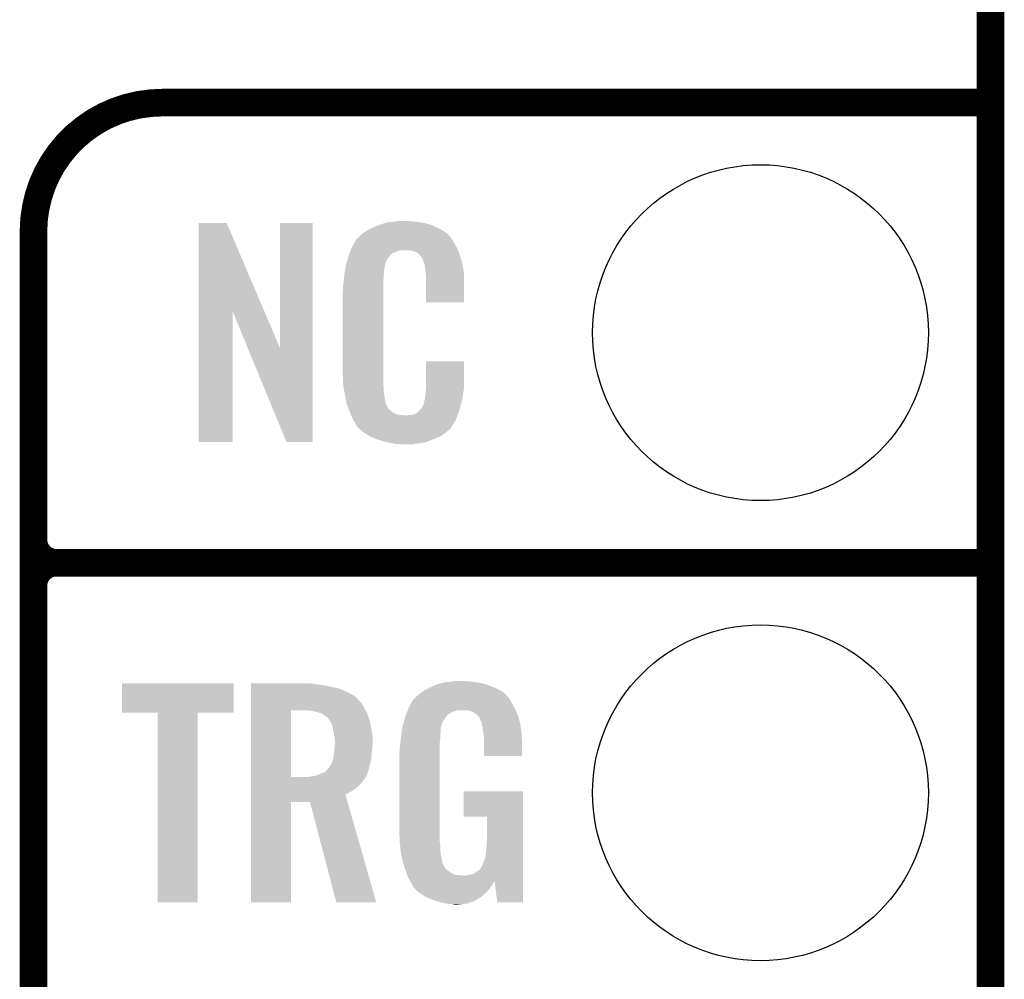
# Model space of a CAD drawing. Extents: x -0.05 to 0.95, y -0.15 to 1.54.
# Tile 23 of 44: x 0.74 to 0.95, y 0.56 to 0.77. Entities that reach past the tile are written whole.
import ezdxf

# ---------------------------------------------------------------- set-up
doc = ezdxf.new("R2010")
doc.units = 0
doc.layers.get('0').update_dxf_attribs({"linetype": 'CONTINUOUS'})
for name, color, linetype in [('HOD_CAP_2_CLICK_V101_GKO', 5, 'CONTINUOUS'), ('HOD_CAP_2_CLICK_V101_GTO', 14, 'CONTINUOUS'), ('HOD_CAP_2_CLICK_V101_GTS', 12, 'CONTINUOUS')]:
    doc.layers.add(name, color=color, linetype=linetype)

# ---------------------------------------------------------------- blocks, each defined once
blk = doc.blocks.new('ROUND_15')
blk.add_circle((0, 0), 0.0365)

msp = doc.modelspace()

# ---------------------------------------------------------------- linework, layer by layer
at = {"layer": 'HOD_CAP_2_CLICK_V101_GKO', "const_width": 0.006}
msp.add_lwpolyline([(0.95, -0.05), (0.95, 1.45)], dxfattribs=at)
at = {"layer": 'HOD_CAP_2_CLICK_V101_GTO', "const_width": 0.006}
for points in [[(0.77, 0.75, 0.414214), (0.742, 0.722)], [(0.742, 0.655, 0.414214), (0.747, 0.65)], [(0.747, 0.65, 0.414214), (0.742, 0.645)], [(0.747, 0.65, 0.414214), (0.742, 0.645)]]:
    msp.add_lwpolyline(points, format="xyb", dxfattribs=at)
for points in [[(0.77, 0.75), (0.95, 0.75)], [(0.742, -0.022), (0.742, 0.722)], [(0.747, 0.65), (0.95, 0.65)], [(0.747, 0.65), (0.95, 0.65)], [(0.742, 0.555), (0.742, 0.645)]]:
    msp.add_lwpolyline(points, dxfattribs=at)
at = {"layer": 'HOD_CAP_2_CLICK_V101_GTO'}
for points in [[(0.7779, 0.7046), (0.7779, 0.7238), (0.79219, 0.7046), (0.784, 0.7238)], [(0.7779, 0.7238), (0.7779, 0.7238), (0.784, 0.7238), (0.7779, 0.7238)], [(0.7956, 0.6966), (0.7956, 0.7238), (0.8027, 0.6966), (0.8027, 0.7238)], [(0.7956, 0.7238), (0.7956, 0.7238), (0.8027, 0.7238), (0.7956, 0.7238)], [(0.8161, 0.723), (0.8171, 0.7234), (0.82941, 0.723), (0.82844, 0.7234)], [(0.8171, 0.7234), (0.8174, 0.7235), (0.82844, 0.7234), (0.8282, 0.7235)], [(0.8174, 0.7235), (0.818, 0.7237), (0.8282, 0.7235), (0.82745, 0.7237)], [(0.818, 0.7237), (0.81867, 0.7239), (0.82745, 0.7237), (0.8267, 0.7239)], [(0.81867, 0.7239), (0.819, 0.724), (0.8267, 0.7239), (0.8259, 0.724)], [(0.819, 0.724), (0.8202, 0.7241), (0.8259, 0.724), (0.8251, 0.7241)], [(0.8202, 0.7241), (0.8208, 0.7242), (0.8251, 0.7241), (0.8245, 0.7242)], [(0.8208, 0.7242), (0.8214, 0.7243), (0.8239, 0.7242), (0.8234, 0.7243)], [(0.8128, 0.7209), (0.81337, 0.7214), (0.83253, 0.7209), (0.8321, 0.7214)], [(0.81337, 0.7214), (0.8136, 0.7216), (0.8321, 0.7214), (0.83182, 0.7216)], [(0.8136, 0.7216), (0.81407, 0.7219), (0.83182, 0.7216), (0.8314, 0.7219)], [(0.81407, 0.7219), (0.8147, 0.7223), (0.8314, 0.7219), (0.83073, 0.7223)], [(0.8147, 0.7223), (0.8157, 0.7228), (0.83073, 0.7223), (0.8299, 0.7228)], [(0.8157, 0.7228), (0.8161, 0.723), (0.8299, 0.7228), (0.82941, 0.723)], [(0.8112, 0.7186), (0.81155, 0.7192), (0.83393, 0.7186), (0.8336, 0.7192)], [(0.81155, 0.7192), (0.81208, 0.7201), (0.8336, 0.7192), (0.8331, 0.7201)], [(0.81208, 0.7201), (0.8122, 0.7203), (0.8331, 0.7201), (0.83295, 0.7203)], [(0.8122, 0.7203), (0.8122, 0.7204), (0.83295, 0.7203), (0.83288, 0.7204)], [(0.8122, 0.7204), (0.8124, 0.7204), (0.83288, 0.7204), (0.83287, 0.7204)], [(0.8124, 0.7204), (0.81248, 0.7205), (0.83287, 0.7204), (0.8328, 0.7205)], [(0.81248, 0.7205), (0.81264, 0.7207), (0.8328, 0.7205), (0.8327, 0.7207)], [(0.81264, 0.7207), (0.8128, 0.7209), (0.8327, 0.7207), (0.83253, 0.7209)], [(0.81057, 0.7169), (0.81072, 0.7173), (0.8196, 0.7169), (0.8201, 0.7173)], [(0.81072, 0.7173), (0.81094, 0.7179), (0.8201, 0.7173), (0.8216, 0.7179)], [(0.81094, 0.7179), (0.81102, 0.7181), (0.83427, 0.7179), (0.8342, 0.7181)], [(0.81094, 0.7179), (0.81094, 0.7179), (0.8216, 0.7179), (0.8235, 0.7179)], [(0.81102, 0.7181), (0.8112, 0.7186), (0.8342, 0.7181), (0.83393, 0.7186)], [(0.8242, 0.7178), (0.8235, 0.7179), (0.83431, 0.7178), (0.83427, 0.7179)], [(0.8247, 0.7177), (0.8242, 0.7178), (0.83434, 0.7177), (0.83431, 0.7178)], [(0.8257, 0.7172), (0.8247, 0.7177), (0.83452, 0.7172), (0.83434, 0.7177)], [(0.8258, 0.717), (0.8257, 0.7172), (0.83459, 0.717), (0.83452, 0.7172)], [(0.82606, 0.7167), (0.8258, 0.717), (0.8347, 0.7167), (0.83459, 0.717)], [(0.8099, 0.7147), (0.81011, 0.7154), (0.81841, 0.7147), (0.8186, 0.7154)], [(0.81011, 0.7154), (0.81038, 0.7163), (0.8186, 0.7154), (0.8191, 0.7163)], [(0.81038, 0.7163), (0.8105, 0.7167), (0.8191, 0.7163), (0.8195, 0.7167)], [(0.8105, 0.7167), (0.81057, 0.7169), (0.8195, 0.7167), (0.8196, 0.7169)], [(0.8264, 0.7163), (0.82606, 0.7167), (0.83482, 0.7163), (0.8347, 0.7167)], [(0.8268, 0.7154), (0.8264, 0.7163), (0.83508, 0.7154), (0.83482, 0.7163)], [(0.82696, 0.715), (0.8268, 0.7154), (0.8352, 0.715), (0.83508, 0.7154)], [(0.827, 0.7149), (0.82696, 0.715), (0.83522, 0.7149), (0.8352, 0.715)], [(0.827, 0.7146), (0.827, 0.7149), (0.83528, 0.7146), (0.83522, 0.7149)], [(0.8095, 0.7119), (0.80959, 0.7127), (0.8181, 0.7119), (0.8181, 0.7127)], [(0.80959, 0.7127), (0.8096, 0.7128), (0.8181, 0.7127), (0.81812, 0.7128)], [(0.8096, 0.7128), (0.80966, 0.7132), (0.81812, 0.7128), (0.8182, 0.7132)], [(0.80966, 0.7132), (0.80974, 0.7137), (0.8182, 0.7132), (0.8182, 0.7137)], [(0.80974, 0.7137), (0.80981, 0.7141), (0.8182, 0.7137), (0.8183, 0.7141)], [(0.80981, 0.7141), (0.80984, 0.7143), (0.8183, 0.7141), (0.8183, 0.7143)], [(0.80984, 0.7143), (0.8099, 0.7147), (0.8183, 0.7143), (0.81841, 0.7147)], [(0.8271, 0.7141), (0.827, 0.7146), (0.83537, 0.7141), (0.83528, 0.7146)], [(0.8272, 0.7134), (0.8271, 0.7141), (0.8355, 0.7134), (0.83537, 0.7141)], [(0.82724, 0.7129), (0.8272, 0.7134), (0.8356, 0.7129), (0.8355, 0.7134)], [(0.8273, 0.7121), (0.82724, 0.7129), (0.8356, 0.7121), (0.8356, 0.7129)], [(0.8093, 0.7103), (0.8094, 0.711), (0.818, 0.7103), (0.818, 0.711)], [(0.8094, 0.711), (0.80941, 0.7111), (0.818, 0.711), (0.818, 0.7111)], [(0.80941, 0.7111), (0.8095, 0.7119), (0.818, 0.7111), (0.8181, 0.7119)], [(0.8273, 0.7066), (0.8273, 0.7121), (0.8356, 0.7066), (0.8356, 0.7121)], [(0.8092, 0.7091), (0.8093, 0.7096), (0.818, 0.7091), (0.818, 0.7096)], [(0.8092, 0.6914), (0.8092, 0.7091), (0.818, 0.6914), (0.818, 0.7091)], [(0.8093, 0.7096), (0.8093, 0.7103), (0.818, 0.7096), (0.818, 0.7103)], [(0.7779, 0.6762), (0.7779, 0.7046), (0.7853, 0.6762), (0.7853, 0.7046)], [(0.78859, 0.6966), (0.7853, 0.7046), (0.7956, 0.6966), (0.79219, 0.7046)], [(0.797, 0.6762), (0.78859, 0.6966), (0.8027, 0.6762), (0.8027, 0.6966)], [(0.8273, 0.6883), (0.8273, 0.6938), (0.8356, 0.6883), (0.8356, 0.6938)], [(0.8273, 0.6938), (0.8273, 0.6938), (0.8356, 0.6938), (0.8273, 0.6938)], [(0.80929, 0.6889), (0.8092, 0.6914), (0.818, 0.6889), (0.818, 0.6914)], [(0.8093, 0.6887), (0.80929, 0.6889), (0.81803, 0.6887), (0.818, 0.6889)], [(0.80939, 0.6882), (0.8093, 0.6887), (0.8181, 0.6882), (0.81803, 0.6887)], [(0.80954, 0.6873), (0.80939, 0.6882), (0.8181, 0.6873), (0.8181, 0.6882)], [(0.8097, 0.6864), (0.80954, 0.6873), (0.81824, 0.6864), (0.8181, 0.6873)], [(0.8272, 0.687), (0.82727, 0.6876), (0.83542, 0.687), (0.8355, 0.6876)], [(0.8272, 0.6865), (0.8272, 0.687), (0.83535, 0.6865), (0.83542, 0.687)], [(0.82727, 0.6876), (0.8273, 0.6878), (0.8355, 0.6876), (0.83553, 0.6878)], [(0.8273, 0.6878), (0.8273, 0.6883), (0.83553, 0.6878), (0.8356, 0.6883)], [(0.8099, 0.6854), (0.8097, 0.6864), (0.8184, 0.6854), (0.81824, 0.6864)], [(0.81008, 0.6845), (0.8099, 0.6854), (0.8186, 0.6845), (0.8184, 0.6854)], [(0.8268, 0.6844), (0.827, 0.6854), (0.8349, 0.6844), (0.83514, 0.6854)], [(0.827, 0.6855), (0.8271, 0.6857), (0.83516, 0.6855), (0.83521, 0.6857)], [(0.827, 0.6854), (0.827, 0.6855), (0.83514, 0.6854), (0.83516, 0.6855)], [(0.8271, 0.686), (0.82712, 0.6861), (0.83528, 0.686), (0.8353, 0.6861)], [(0.8271, 0.6857), (0.8271, 0.686), (0.83521, 0.6857), (0.83528, 0.686)], [(0.82712, 0.6861), (0.8272, 0.6865), (0.8353, 0.6861), (0.83535, 0.6865)], [(0.8101, 0.6844), (0.81008, 0.6845), (0.81865, 0.6844), (0.8186, 0.6845)], [(0.81039, 0.6837), (0.8101, 0.6844), (0.819, 0.6837), (0.81865, 0.6844)], [(0.81043, 0.6836), (0.81039, 0.6837), (0.8191, 0.6836), (0.819, 0.6837)], [(0.81051, 0.6834), (0.81043, 0.6836), (0.8192, 0.6834), (0.8191, 0.6836)], [(0.81059, 0.6832), (0.81051, 0.6834), (0.8195, 0.6832), (0.8192, 0.6834)], [(0.81072, 0.6829), (0.81059, 0.6832), (0.8198, 0.6829), (0.8195, 0.6832)], [(0.8108, 0.6827), (0.81072, 0.6829), (0.8201, 0.6827), (0.8198, 0.6829)], [(0.81088, 0.6825), (0.8108, 0.6827), (0.8204, 0.6825), (0.8201, 0.6827)], [(0.8254, 0.6826), (0.8257, 0.6829), (0.8344, 0.6826), (0.83448, 0.6829)], [(0.8258, 0.6829), (0.8259, 0.6831), (0.83448, 0.6829), (0.83454, 0.6831)], [(0.8259, 0.6831), (0.8263, 0.6835), (0.83454, 0.6831), (0.83465, 0.6835)], [(0.8263, 0.6835), (0.8268, 0.6844), (0.83465, 0.6835), (0.8349, 0.6844)], [(0.81099, 0.6822), (0.81088, 0.6825), (0.821, 0.6822), (0.8204, 0.6825)], [(0.81107, 0.682), (0.81099, 0.6822), (0.8228, 0.682), (0.821, 0.6822)], [(0.8113, 0.6814), (0.81107, 0.682), (0.83391, 0.6814), (0.83415, 0.682)], [(0.81158, 0.6809), (0.8113, 0.6814), (0.8337, 0.6809), (0.83391, 0.6814)], [(0.8118, 0.6805), (0.81158, 0.6809), (0.83346, 0.6805), (0.8337, 0.6809)], [(0.8232, 0.682), (0.8235, 0.6821), (0.83415, 0.682), (0.83419, 0.6821)], [(0.8239, 0.6821), (0.8249, 0.6823), (0.83419, 0.6821), (0.83428, 0.6823)], [(0.8249, 0.6823), (0.8254, 0.6826), (0.83428, 0.6823), (0.8344, 0.6826)], [(0.8122, 0.6799), (0.8118, 0.6805), (0.8331, 0.6799), (0.83346, 0.6805)], [(0.8122, 0.6797), (0.8122, 0.6799), (0.83298, 0.6797), (0.8331, 0.6799)], [(0.8125, 0.6794), (0.8122, 0.6797), (0.8328, 0.6794), (0.83298, 0.6797)], [(0.8127, 0.6792), (0.8125, 0.6794), (0.8327, 0.6792), (0.8328, 0.6794)], [(0.8129, 0.679), (0.8127, 0.6792), (0.83245, 0.679), (0.8327, 0.6792)], [(0.81313, 0.6788), (0.8129, 0.679), (0.8322, 0.6788), (0.83245, 0.679)], [(0.8136, 0.6784), (0.81313, 0.6788), (0.83173, 0.6784), (0.8322, 0.6788)], [(0.81392, 0.6782), (0.8136, 0.6784), (0.8315, 0.6782), (0.83173, 0.6784)], [(0.81504, 0.6775), (0.81392, 0.6782), (0.8305, 0.6775), (0.8315, 0.6782)], [(0.8152, 0.6774), (0.81504, 0.6775), (0.83027, 0.6774), (0.8305, 0.6775)], [(0.81649, 0.6769), (0.8152, 0.6774), (0.8291, 0.6769), (0.83027, 0.6774)], [(0.817, 0.6767), (0.81649, 0.6769), (0.82859, 0.6767), (0.8291, 0.6769)], [(0.8187, 0.6762), (0.817, 0.6767), (0.8273, 0.6762), (0.82859, 0.6767)], [(0.81977, 0.676), (0.8187, 0.6762), (0.8264, 0.676), (0.8273, 0.6762)], [(0.8203, 0.6759), (0.81977, 0.676), (0.8253, 0.6759), (0.8264, 0.676)], [(0.8209, 0.6758), (0.8203, 0.6759), (0.8247, 0.6758), (0.8253, 0.6759)], [(0.822, 0.6757), (0.8216, 0.6758), (0.8241, 0.6757), (0.8247, 0.6758)], [(0.7612, 0.6174), (0.7612, 0.6238), (0.7855, 0.6174), (0.7855, 0.6238)], [(0.7612, 0.6238), (0.7612, 0.6238), (0.7855, 0.6238), (0.7612, 0.6238)], [(0.7893, 0.6237), (0.7893, 0.6238), (0.8026, 0.6237), (0.802, 0.6238)], [(0.7893, 0.6234), (0.7893, 0.6237), (0.805, 0.6234), (0.8026, 0.6237)], [(0.7893, 0.6226), (0.7893, 0.6234), (0.8086, 0.6226), (0.805, 0.6234)], [(0.827, 0.6223), (0.828, 0.6228), (0.8433, 0.6223), (0.8423, 0.6228)], [(0.828, 0.6228), (0.8284, 0.623), (0.8423, 0.6228), (0.84181, 0.623)], [(0.8284, 0.623), (0.8293, 0.6234), (0.84181, 0.623), (0.84084, 0.6234)], [(0.8293, 0.6234), (0.82963, 0.6235), (0.84084, 0.6234), (0.8406, 0.6235)], [(0.82963, 0.6235), (0.83097, 0.6239), (0.8406, 0.6235), (0.839, 0.6239)], [(0.83097, 0.6239), (0.8313, 0.624), (0.839, 0.6239), (0.83825, 0.624)], [(0.8313, 0.624), (0.8325, 0.6241), (0.83825, 0.624), (0.8375, 0.6241)], [(0.8325, 0.6241), (0.8331, 0.6242), (0.8375, 0.6241), (0.8368, 0.6242)], [(0.8331, 0.6242), (0.8337, 0.6243), (0.8362, 0.6242), (0.8357, 0.6243)], [(0.7893, 0.6218), (0.7893, 0.6226), (0.8104, 0.6218), (0.8086, 0.6226)], [(0.7893, 0.6209), (0.7893, 0.6218), (0.812, 0.6209), (0.8104, 0.6218)], [(0.7893, 0.6208), (0.7893, 0.6209), (0.8121, 0.6208), (0.812, 0.6209)], [(0.7893, 0.6203), (0.7893, 0.6208), (0.8125, 0.6203), (0.8121, 0.6208)], [(0.82494, 0.6206), (0.8251, 0.6208), (0.8453, 0.6206), (0.8452, 0.6208)], [(0.8251, 0.6208), (0.8259, 0.6215), (0.8452, 0.6208), (0.8445, 0.6215)], [(0.8259, 0.6215), (0.82659, 0.622), (0.8445, 0.6215), (0.8439, 0.622)], [(0.82659, 0.622), (0.827, 0.6223), (0.8439, 0.622), (0.8433, 0.6223)], [(0.7893, 0.6196), (0.7893, 0.6203), (0.8132, 0.6196), (0.8125, 0.6203)], [(0.7893, 0.6186), (0.7893, 0.6196), (0.8138, 0.6186), (0.8132, 0.6196)], [(0.7893, 0.6179), (0.7893, 0.6186), (0.81418, 0.6179), (0.8138, 0.6186)], [(0.8235, 0.6184), (0.824, 0.6193), (0.84659, 0.6184), (0.8461, 0.6193)], [(0.824, 0.6193), (0.8245, 0.6202), (0.8461, 0.6193), (0.8456, 0.6202)], [(0.8245, 0.6202), (0.8245, 0.6203), (0.8456, 0.6202), (0.84553, 0.6203)], [(0.8245, 0.6203), (0.8247, 0.6203), (0.84553, 0.6203), (0.84552, 0.6203)], [(0.8247, 0.6203), (0.82494, 0.6206), (0.84552, 0.6203), (0.8453, 0.6206)], [(0.769, 0.5762), (0.769, 0.6174), (0.7777, 0.5762), (0.7777, 0.6174)], [(0.769, 0.6174), (0.769, 0.6174), (0.7777, 0.6174), (0.7855, 0.6174)], [(0.7893, 0.6034), (0.7893, 0.6179), (0.798, 0.6034), (0.798, 0.6179)], [(0.8024, 0.6178), (0.8012, 0.6179), (0.81423, 0.6178), (0.81418, 0.6179)], [(0.8034, 0.6176), (0.8024, 0.6178), (0.81434, 0.6176), (0.81423, 0.6178)], [(0.8044, 0.6173), (0.8034, 0.6176), (0.8145, 0.6173), (0.81434, 0.6176)], [(0.805, 0.617), (0.8044, 0.6173), (0.8146, 0.617), (0.8145, 0.6173)], [(0.8055, 0.6166), (0.805, 0.617), (0.81473, 0.6166), (0.8146, 0.617)], [(0.8059, 0.6164), (0.8055, 0.6166), (0.8148, 0.6164), (0.81473, 0.6166)], [(0.806, 0.6162), (0.8059, 0.6164), (0.81487, 0.6162), (0.8148, 0.6164)], [(0.82269, 0.6161), (0.8228, 0.6165), (0.8314, 0.6161), (0.83172, 0.6165)], [(0.8228, 0.6165), (0.82284, 0.6166), (0.83172, 0.6165), (0.8318, 0.6166)], [(0.82284, 0.6166), (0.82291, 0.6168), (0.8318, 0.6166), (0.8319, 0.6168)], [(0.82291, 0.6168), (0.82306, 0.6172), (0.8319, 0.6168), (0.8324, 0.6172)], [(0.82306, 0.6172), (0.82317, 0.6175), (0.8324, 0.6172), (0.8329, 0.6175)], [(0.82317, 0.6175), (0.82332, 0.6179), (0.8329, 0.6175), (0.834, 0.6179)], [(0.82332, 0.6179), (0.82343, 0.6182), (0.84682, 0.6179), (0.8467, 0.6182)], [(0.82332, 0.6179), (0.82332, 0.6179), (0.834, 0.6179), (0.8365, 0.6179)], [(0.82343, 0.6182), (0.8235, 0.6184), (0.8467, 0.6182), (0.84659, 0.6184)], [(0.837, 0.6177), (0.8365, 0.6179), (0.8469, 0.6177), (0.84682, 0.6179)], [(0.8375, 0.6176), (0.837, 0.6177), (0.84694, 0.6176), (0.8469, 0.6177)], [(0.8378, 0.6174), (0.8375, 0.6176), (0.84702, 0.6174), (0.84694, 0.6176)], [(0.838, 0.6172), (0.8378, 0.6174), (0.8471, 0.6172), (0.84702, 0.6174)], [(0.8382, 0.6171), (0.838, 0.6172), (0.84714, 0.6171), (0.8471, 0.6172)], [(0.8386, 0.6167), (0.8382, 0.6171), (0.8473, 0.6167), (0.84714, 0.6171)], [(0.8389, 0.6164), (0.8386, 0.6167), (0.84739, 0.6164), (0.8473, 0.6167)], [(0.8392, 0.6156), (0.8389, 0.6164), (0.84762, 0.6156), (0.84739, 0.6164)], [(0.8061, 0.6161), (0.806, 0.6162), (0.8149, 0.6161), (0.81487, 0.6162)], [(0.80653, 0.6155), (0.8061, 0.6161), (0.8151, 0.6155), (0.8149, 0.6161)], [(0.8066, 0.6154), (0.80653, 0.6155), (0.81512, 0.6154), (0.8151, 0.6155)], [(0.807, 0.6145), (0.8066, 0.6154), (0.8153, 0.6145), (0.81512, 0.6154)], [(0.8071, 0.6136), (0.807, 0.6145), (0.81548, 0.6136), (0.8153, 0.6145)], [(0.82198, 0.613), (0.82217, 0.6142), (0.8305, 0.613), (0.8305, 0.6142)], [(0.82217, 0.6142), (0.8222, 0.6144), (0.8305, 0.6142), (0.83057, 0.6144)], [(0.8222, 0.6144), (0.82246, 0.6153), (0.83057, 0.6144), (0.8309, 0.6153)], [(0.82246, 0.6153), (0.82269, 0.6161), (0.8309, 0.6153), (0.8314, 0.6161)], [(0.8394, 0.6153), (0.8392, 0.6156), (0.84771, 0.6153), (0.84762, 0.6156)], [(0.8394, 0.615), (0.8394, 0.6153), (0.8478, 0.615), (0.84771, 0.6153)], [(0.8395, 0.6148), (0.8394, 0.615), (0.84783, 0.6148), (0.8478, 0.615)], [(0.8395, 0.6147), (0.8395, 0.6148), (0.84784, 0.6147), (0.84783, 0.6148)], [(0.8396, 0.6142), (0.8395, 0.6147), (0.84791, 0.6142), (0.84784, 0.6147)], [(0.8397, 0.6134), (0.8396, 0.6142), (0.84803, 0.6134), (0.84791, 0.6142)], [(0.80712, 0.6135), (0.8071, 0.6136), (0.8155, 0.6135), (0.81548, 0.6136)], [(0.8073, 0.6128), (0.80712, 0.6135), (0.81563, 0.6128), (0.8155, 0.6135)], [(0.80734, 0.6124), (0.8073, 0.6128), (0.8157, 0.6124), (0.81563, 0.6128)], [(0.8074, 0.6119), (0.80734, 0.6124), (0.8157, 0.6119), (0.8157, 0.6124)], [(0.82182, 0.6117), (0.82189, 0.6124), (0.8304, 0.6117), (0.8304, 0.6124)], [(0.82189, 0.6124), (0.8219, 0.6125), (0.8304, 0.6124), (0.83042, 0.6125)], [(0.8219, 0.6125), (0.82198, 0.613), (0.83042, 0.6125), (0.8305, 0.613)], [(0.83978, 0.6129), (0.8397, 0.6134), (0.8481, 0.6129), (0.84803, 0.6134)], [(0.8399, 0.6121), (0.83978, 0.6129), (0.84813, 0.6121), (0.8481, 0.6129)], [(0.8399, 0.6105), (0.8399, 0.6121), (0.8482, 0.6105), (0.84813, 0.6121)], [(0.8075, 0.6113), (0.8074, 0.6119), (0.8157, 0.6113), (0.8157, 0.6119)], [(0.80742, 0.6095), (0.80749, 0.6104), (0.8156, 0.6095), (0.8157, 0.6104)], [(0.80749, 0.6104), (0.8075, 0.6106), (0.8157, 0.6104), (0.8157, 0.6106)], [(0.8075, 0.6106), (0.8075, 0.6113), (0.8157, 0.6106), (0.8157, 0.6113)], [(0.8216, 0.6099), (0.8217, 0.6106), (0.8303, 0.6099), (0.8303, 0.6106)], [(0.8217, 0.6106), (0.82172, 0.6108), (0.8303, 0.6106), (0.8303, 0.6108)], [(0.82172, 0.6108), (0.82182, 0.6117), (0.8303, 0.6108), (0.8304, 0.6117)], [(0.8399, 0.608), (0.8399, 0.6105), (0.8482, 0.608), (0.8482, 0.6105)], [(0.80711, 0.6073), (0.8072, 0.6081), (0.8154, 0.6073), (0.81547, 0.6081)], [(0.8072, 0.6081), (0.80727, 0.6085), (0.81547, 0.6081), (0.8155, 0.6085)], [(0.80727, 0.6085), (0.8074, 0.6092), (0.8155, 0.6085), (0.81557, 0.6092)], [(0.8074, 0.6092), (0.80742, 0.6095), (0.81557, 0.6092), (0.8156, 0.6095)], [(0.8215, 0.6086), (0.8216, 0.6092), (0.8303, 0.6086), (0.8303, 0.6092)], [(0.8215, 0.5919), (0.8215, 0.6086), (0.8303, 0.5919), (0.8303, 0.6086)], [(0.8216, 0.6092), (0.8216, 0.6099), (0.8303, 0.6092), (0.8303, 0.6099)], [(0.806, 0.6052), (0.8066, 0.6061), (0.81489, 0.6052), (0.8151, 0.6061)], [(0.8066, 0.6061), (0.8068, 0.6064), (0.8151, 0.6061), (0.81517, 0.6064)], [(0.8068, 0.6064), (0.8071, 0.6072), (0.81517, 0.6064), (0.81537, 0.6072)], [(0.8071, 0.6072), (0.80711, 0.6073), (0.81537, 0.6072), (0.8154, 0.6073)], [(0.8013, 0.6034), (0.8027, 0.6036), (0.8142, 0.6034), (0.8143, 0.6036)], [(0.8027, 0.6036), (0.80315, 0.6037), (0.8143, 0.6036), (0.8144, 0.6037)], [(0.80315, 0.6037), (0.8036, 0.6038), (0.8144, 0.6037), (0.81444, 0.6038)], [(0.8036, 0.6038), (0.8045, 0.6042), (0.81444, 0.6038), (0.81458, 0.6042)], [(0.8045, 0.6042), (0.8053, 0.6045), (0.81458, 0.6042), (0.81469, 0.6045)], [(0.8053, 0.6045), (0.8056, 0.6048), (0.81469, 0.6045), (0.8148, 0.6048)], [(0.8056, 0.6048), (0.806, 0.6052), (0.8148, 0.6048), (0.81489, 0.6052)], [(0.7893, 0.6032), (0.7893, 0.6034), (0.8141, 0.6032), (0.8142, 0.6034)], [(0.7893, 0.6034), (0.7893, 0.6034), (0.8013, 0.6034), (0.798, 0.6034)], [(0.7893, 0.6028), (0.7893, 0.6032), (0.8138, 0.6028), (0.8141, 0.6032)], [(0.7893, 0.6021), (0.7893, 0.6028), (0.8133, 0.6021), (0.8138, 0.6028)], [(0.7893, 0.6015), (0.7893, 0.6021), (0.8127, 0.6015), (0.8133, 0.6021)], [(0.7893, 0.6008), (0.7893, 0.6015), (0.8119, 0.6008), (0.8127, 0.6015)], [(0.7893, 0.6002), (0.7893, 0.6008), (0.8109, 0.6002), (0.8119, 0.6008)], [(0.7893, 0.5996), (0.7893, 0.6002), (0.8098, 0.5996), (0.8109, 0.6002)], [(0.7893, 0.598), (0.7893, 0.5996), (0.81026, 0.598), (0.8098, 0.5996)], [(0.8355, 0.5948), (0.8355, 0.6003), (0.8484, 0.5948), (0.8484, 0.6003)], [(0.8355, 0.6003), (0.8355, 0.6003), (0.8484, 0.6003), (0.8355, 0.6003)], [(0.7893, 0.5762), (0.7893, 0.598), (0.798, 0.5762), (0.798, 0.598)], [(0.7893, 0.598), (0.7893, 0.598), (0.798, 0.598), (0.8021, 0.598)], [(0.8078, 0.5762), (0.8021, 0.598), (0.8165, 0.5762), (0.81026, 0.598)], [(0.8406, 0.5904), (0.8406, 0.5948), (0.8484, 0.5904), (0.8484, 0.5948)], [(0.82159, 0.5894), (0.8215, 0.5919), (0.8303, 0.5894), (0.8303, 0.5919)], [(0.8216, 0.5891), (0.82159, 0.5894), (0.83034, 0.5891), (0.8303, 0.5894)], [(0.82166, 0.5886), (0.8216, 0.5891), (0.8304, 0.5886), (0.83034, 0.5891)], [(0.82177, 0.5877), (0.82166, 0.5886), (0.8304, 0.5877), (0.8304, 0.5886)], [(0.8404, 0.5876), (0.8405, 0.5889), (0.8484, 0.5876), (0.8484, 0.5889)], [(0.8405, 0.5889), (0.8406, 0.5904), (0.8484, 0.5889), (0.8484, 0.5904)], [(0.82188, 0.5868), (0.82177, 0.5877), (0.8305, 0.5868), (0.8304, 0.5877)], [(0.8219, 0.5866), (0.82188, 0.5868), (0.83054, 0.5866), (0.8305, 0.5868)], [(0.8221, 0.5858), (0.8219, 0.5866), (0.8307, 0.5858), (0.83054, 0.5866)], [(0.8401, 0.5856), (0.8403, 0.5865), (0.8484, 0.5856), (0.8484, 0.5865)], [(0.8403, 0.5865), (0.8404, 0.5876), (0.8484, 0.5865), (0.8484, 0.5876)], [(0.82237, 0.5847), (0.8221, 0.5858), (0.8309, 0.5847), (0.8307, 0.5858)], [(0.8224, 0.5846), (0.82237, 0.5847), (0.83095, 0.5846), (0.8309, 0.5847)], [(0.82261, 0.5839), (0.8224, 0.5846), (0.8313, 0.5839), (0.83095, 0.5846)], [(0.8395, 0.5841), (0.8396, 0.5844), (0.8484, 0.5841), (0.8484, 0.5844)], [(0.8396, 0.5844), (0.8398, 0.5849), (0.8484, 0.5844), (0.8484, 0.5849)], [(0.8398, 0.5849), (0.8401, 0.5856), (0.8484, 0.5849), (0.8484, 0.5856)], [(0.82264, 0.5838), (0.82261, 0.5839), (0.8314, 0.5838), (0.8313, 0.5839)], [(0.8227, 0.5836), (0.82264, 0.5838), (0.8315, 0.5836), (0.8314, 0.5838)], [(0.82281, 0.5833), (0.8227, 0.5836), (0.8318, 0.5833), (0.8315, 0.5836)], [(0.82293, 0.583), (0.82281, 0.5833), (0.8322, 0.583), (0.8318, 0.5833)], [(0.823, 0.5828), (0.82293, 0.583), (0.8325, 0.5828), (0.8322, 0.583)], [(0.82306, 0.5826), (0.823, 0.5828), (0.8328, 0.5826), (0.8325, 0.5828)], [(0.82317, 0.5822), (0.82306, 0.5826), (0.8335, 0.5822), (0.8328, 0.5826)], [(0.8232, 0.5821), (0.82317, 0.5822), (0.8343, 0.5821), (0.8335, 0.5822)], [(0.82325, 0.582), (0.8232, 0.5821), (0.8354, 0.582), (0.8343, 0.5821)], [(0.8358, 0.582), (0.837, 0.5822), (0.8484, 0.582), (0.8484, 0.5822)], [(0.837, 0.5822), (0.8377, 0.5824), (0.8484, 0.5822), (0.8484, 0.5824)], [(0.8377, 0.5824), (0.8383, 0.5828), (0.8484, 0.5824), (0.8484, 0.5828)], [(0.8383, 0.5828), (0.839, 0.5833), (0.8484, 0.5828), (0.8484, 0.5833)], [(0.839, 0.5833), (0.8394, 0.584), (0.8484, 0.5833), (0.8484, 0.584)], [(0.8394, 0.584), (0.8395, 0.5841), (0.8484, 0.584), (0.8484, 0.5841)], [(0.82382, 0.58086), (0.82325, 0.582), (0.8484, 0.58086), (0.8484, 0.582)], [(0.82385, 0.5808), (0.82382, 0.58086), (0.8422, 0.5808), (0.8422, 0.58086)], [(0.8239, 0.5807), (0.82385, 0.5808), (0.8421, 0.5807), (0.8422, 0.5808)], [(0.824, 0.5805), (0.8239, 0.5807), (0.84199, 0.5805), (0.8421, 0.5807)], [(0.82433, 0.58), (0.824, 0.5805), (0.8417, 0.58), (0.84199, 0.5805)], [(0.8244, 0.5799), (0.82433, 0.58), (0.84164, 0.5799), (0.8417, 0.58)], [(0.8428, 0.5762), (0.8422, 0.58086), (0.8484, 0.5762), (0.8484, 0.58086)], [(0.8244, 0.5797), (0.8244, 0.5799), (0.84151, 0.5797), (0.84164, 0.5799)], [(0.82483, 0.5792), (0.8244, 0.5797), (0.8412, 0.5792), (0.84151, 0.5797)], [(0.825, 0.579), (0.82483, 0.5792), (0.84102, 0.579), (0.8412, 0.5792)], [(0.8257, 0.5784), (0.825, 0.579), (0.84049, 0.5784), (0.84102, 0.579)], [(0.82585, 0.5783), (0.8257, 0.5784), (0.8404, 0.5783), (0.84049, 0.5784)], [(0.8272, 0.5774), (0.82585, 0.5783), (0.83932, 0.5774), (0.8404, 0.5783)], [(0.82743, 0.5773), (0.8272, 0.5774), (0.8392, 0.5773), (0.83932, 0.5774)], [(0.8288, 0.5767), (0.82743, 0.5773), (0.83822, 0.5767), (0.8392, 0.5773)], [(0.82948, 0.5765), (0.8288, 0.5767), (0.8379, 0.5765), (0.83822, 0.5767)], [(0.8305, 0.5762), (0.82948, 0.5765), (0.83705, 0.5762), (0.8379, 0.5765)], [(0.8318, 0.5759), (0.8305, 0.5762), (0.8362, 0.5759), (0.83705, 0.5762)], [(0.8325, 0.5758), (0.8318, 0.5759), (0.8352, 0.5758), (0.8362, 0.5759)], [(0.8335, 0.5757), (0.833, 0.5758), (0.8342, 0.5757), (0.8352, 0.5758)]]:
    msp.add_solid(points, dxfattribs=at)

# ---------------------------------------------------------------- block references
at = {"layer": 'HOD_CAP_2_CLICK_V101_GTS'}
for p in [(0.9, 0.7), (0.9, 0.6)]:
    msp.add_blockref('ROUND_15', p, dxfattribs=at)

doc.saveas('drawing.dxf')
